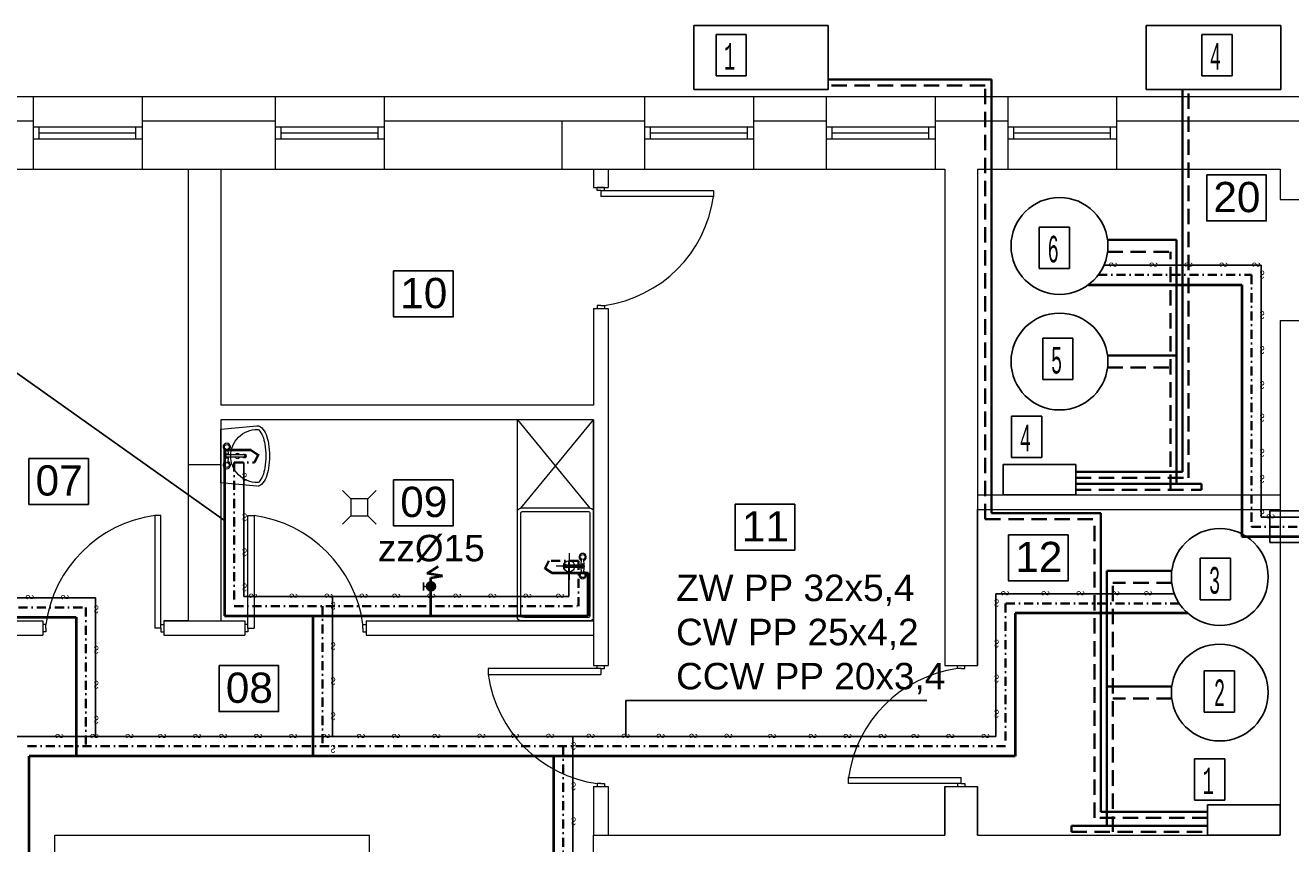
# Model space of a CAD drawing. Extents: x 280060 to 689961, y 120405 to 160329.
# Tile 39 of 85: x 657307 to 658353, y 154929 to 155605. Entities that reach past the tile are written whole.
import ezdxf

# ---------------------------------------------------------------- set-up
doc = ezdxf.new("R2010")
doc.units = 0
doc.header["$MEASUREMENT"] = 0
for name, pattern in [('ACAD_ISO02W100', [15, 12, -3]), ('DASHDOT', [1, 0.5, -0.25, 0, -0.25]), ('DASHED2', [9.525, 6.35, -3.175])]:
    doc.linetypes.add(name, pattern=pattern)
for name, color, linetype, lineweight in [('KAM-pro Biała Zarys', 7, 'CONTINUOUS', 9), ('KAM-pro C.C.W Wewnętrzna', 112, 'CONTINUOUS', 25), ('KAM-pro C.O. Powrót', 150, 'ACAD_ISO02W100', 35), ('KAM-pro C.O. Zasilenie', 1, 'CONTINUOUS', 35), ('KAM-pro C.W. Wewnętrzna', 1, 'DASHDOT', 35), ('KAM-pro Kocioł C.O.', 7, 'CONTINUOUS', 18), ('KAM-pro Opis Wodociąg Wewnętrzny', 160, 'CONTINUOUS', 40), ('KAM-pro Podkład Sanitarny', 253, 'CONTINUOUS', 25), ('KAM-pro Wodociąg Wewnętrzny', 150, 'CONTINUOUS', 40)]:
    doc.layers.add(name, color=color, linetype=linetype, lineweight=lineweight)
doc.styles.add('ARIAL', font='arial.ttf')
doc.styles.add('pomieszczenia', font='lucon.TTF', dxfattribs={"width": 0.8})

msp = doc.modelspace()

# ---------------------------------------------------------------- hatches: boundary and pattern name
at = {"layer": 'KAM-pro Kocioł C.O.', "lineweight": 25}
h = msp.add_hatch(color=256, dxfattribs=at)
h.dxf.hatch_style = 1
h.paths.add_polyline_path([(657646.2, 155142.4), (657646.2, 155140.8, 0.112809)])
h.paths.add_polyline_path([(657642.5, 155145.3), (657642.5, 155137.9, 0.34984), (657646.2, 155140.8), (657646.2, 155142.4, 0.34984)])
h.paths.add_polyline_path([(657639.8, 155144.1), (657639.8, 155141.6), (657642.5, 155141.6), (657642.5, 155145.3, 0.212872)])
h.paths.add_polyline_path([(657639.8, 155141.6), (657639.8, 155139.1, 0.212872), (657642.5, 155137.9), (657642.5, 155141.6)])
h.paths.add_polyline_path([(657638.8, 155141.6, 0.185027), (657639.8, 155139.1), (657639.8, 155141.6)])
h.paths.add_polyline_path([(657638.8, 155141.6), (657639.8, 155141.6), (657639.8, 155144.1, 0.185027)])

# ---------------------------------------------------------------- linework, layer by layer
at = {"layer": 'KAM-pro Biała Zarys', "lineweight": 25}
for p, q in [((657859.6, 155552), (657859.6, 155605)), ((657859.6, 155605), (657970.6, 155605)), ((657970.6, 155605), (657970.6, 155552)), ((658344.4, 155605), (658233.4, 155605)), ((658233.4, 155605), (658233.4, 155552)), ((658344.4, 155552), (658344.4, 155605)), ((657970.6, 155552), (657859.6, 155552)), ((658233.4, 155552), (658344.4, 155552)), ((658175.1, 155242.2), (658115.1, 155242.2)), ((658115.1, 155242.2), (658115.1, 155217.2)), ((658175.1, 155217.2), (658175.1, 155242.2)), ((658115.1, 155217.2), (658175.1, 155217.2)), ((658335.5, 155203.9), (658432.2, 155203.9)), ((658335.5, 155177.9), (658335.5, 155203.9)), ((658335.5, 155177.9), (658432.2, 155177.9)), ((658283.9, 154936.2), (658283.9, 154961.2)), ((658283.9, 154961.2), (658343.9, 154961.2)), ((658343.9, 154961.2), (658343.9, 154936.2)), ((658343.9, 154936.2), (658283.9, 154936.2))]:
    msp.add_line(p, q, dxfattribs=at)
for points in [[(658283.3, 155481.5), (658332.4, 155481.5), (658332.4, 155443.5), (658283.3, 155443.5)], [(657611.7, 155402.2), (657660.8, 155402.2), (657660.8, 155364.2), (657611.7, 155364.2)], [(657310.5, 155247.3), (657359.6, 155247.3), (657359.6, 155209.3), (657310.5, 155209.3)], [(657611.7, 155229.6), (657660.8, 155229.6), (657660.8, 155191.6), (657611.7, 155191.6)], [(657893.8, 155209.4), (657943, 155209.4), (657943, 155171.4), (657893.8, 155171.4)], [(658119.6, 155184.1), (658168.8, 155184.1), (658168.8, 155146.1), (658119.6, 155146.1)], [(657467.6, 155076.2), (657516.7, 155076.2), (657516.7, 155038.2), (657467.6, 155038.2)]]:
    msp.add_lwpolyline(points, close=True, dxfattribs=at)
for centre in [(658161.7, 155422.8), (658161.7, 155327.3), (658294.1, 155149.4), (658294.1, 155053.9)]:
    msp.add_circle(centre, 40, dxfattribs=at)
at = {"layer": 'KAM-pro C.C.W Wewnętrzna', "color": 210, "lineweight": 25, "ltscale": 2}
for p, q in [((658198.3, 155406.8), (658328.4, 155406.8)), ((658328.4, 155406.8), (658328.4, 155198.9)), ((657488.1, 155244), (657488.1, 155133.2)), ((658328.4, 155198.9), (658449.6, 155198.9)), ((657756.5, 155133.2), (657756.5, 155162.7)), ((657241.2, 155132.1), (657365.5, 155132.1)), ((657365.5, 155132.1), (657365.5, 155017.5)), ((657488.1, 155133.2), (657756.5, 155133.2)), ((657561.1, 155133.2), (657561.1, 155017.5)), ((658256.6, 155135.4), (658109.1, 155135.4)), ((658109.1, 155135.4), (658109.1, 155017.5)), ((658109.1, 155017.5), (657294.6, 155017.5)), ((657759.7, 155017.5), (657759.7, 154825))]:
    msp.add_line(p, q, dxfattribs=at)
at = {"layer": 'KAM-pro C.O. Powrót', "linetype": 'DASHED2', "ltscale": 2}
for p, q in [((658100.4, 155555.4), (657970.6, 155555.4)), ((658100.4, 155197.1), (658100.4, 155555.4)), ((658268.3, 155231.3), (658268.3, 155552)), ((658201.3, 155417.8), (658253.3, 155417.8)), ((658253.3, 155221.3), (658253.3, 155417.8)), ((658201.3, 155322.3), (658253.3, 155322.3)), ((658175.1, 155231.3), (658268.3, 155231.3)), ((658100.4, 155197.1), (658190.7, 155197.1)), ((658190.7, 154950.3), (658190.7, 155197.1)), ((658205.7, 154938.9), (658205.7, 155144.4)), ((658254.4, 155144.4), (658205.7, 155144.4)), ((658254.4, 155048.9), (658205.7, 155048.9)), ((658283.9, 154950.3), (658190.7, 154950.3))]:
    msp.add_line(p, q, dxfattribs=at)
at = {"layer": 'KAM-pro C.O. Powrót', "color": 6, "linetype": 'DASHED2', "ltscale": 2}
for p, q in [((658175.1, 155221.3), (658279, 155221.3)), ((658171.6, 154938.9), (658283.9, 154938.9))]:
    msp.add_line(p, q, dxfattribs=at)
at = {"layer": 'KAM-pro C.O. Zasilenie'}
for p, q in [((658105.4, 155560.4), (657970.6, 155560.4)), ((658105.4, 155202.1), (658105.4, 155560.4)), ((658263.3, 155236.3), (658263.3, 155552)), ((658201.3, 155427.8), (658258.3, 155427.8)), ((658258.3, 155226.3), (658258.3, 155427.8)), ((658201.3, 155332.3), (658258.3, 155332.3)), ((658175.1, 155236.3), (658263.3, 155236.3)), ((658105.4, 155202.1), (658195.7, 155202.1)), ((658195.7, 154955.3), (658195.7, 155202.1)), ((658200.7, 154943.9), (658200.7, 155154.4)), ((658254.4, 155154.4), (658200.7, 155154.4)), ((658254.4, 155058.9), (658200.7, 155058.9)), ((658283.9, 154955.3), (658195.7, 154955.3))]:
    msp.add_line(p, q, dxfattribs=at)
at = {"layer": 'KAM-pro C.O. Zasilenie', "color": 3}
for p, q in [((658175.1, 155226.3), (658279, 155226.3)), ((658279, 155226.3), (658279, 155221.3)), ((658171.6, 154943.9), (658283.9, 154943.9)), ((658171.6, 154943.9), (658171.6, 154938.9))]:
    msp.add_line(p, q, dxfattribs=at)
at = {"layer": 'KAM-pro C.W. Wewnętrzna', "ltscale": 15}
for p, q in [((658193.6, 155398.8), (658320.4, 155398.8)), ((658320.4, 155398.8), (658320.4, 155190.9)), ((657496.7, 155244), (657502.9, 155256.6)), ((657480.1, 155244), (657496.7, 155244)), ((657480.1, 155244), (657480.1, 155125.2)), ((658320.4, 155190.9), (658441.6, 155190.9)), ((657739.9, 155162.7), (657733.7, 155150.1)), ((657764.5, 155162.7), (657739.9, 155162.7)), ((657764.5, 155125.2), (657764.5, 155162.7)), ((657241.4, 155124.1), (657357.5, 155124.1)), ((657357.5, 155124.1), (657357.5, 155009.5)), ((657480.1, 155125.2), (657764.5, 155125.2)), ((657553.1, 155125.2), (657553.1, 155009.5)), ((658260.7, 155127.4), (658117.1, 155127.4)), ((658117.1, 155127.4), (658117.1, 155009.5)), ((658117.1, 155009.5), (657302.6, 155009.5)), ((657751.7, 155009.5), (657751.7, 154833))]:
    msp.add_line(p, q, dxfattribs=at)
at = {"layer": 'KAM-pro Kocioł C.O.', "lineweight": 25}
for p, q in [((657878.1, 155597.4), (657903, 155597.4)), ((657878.1, 155563.3), (657878.1, 155597.4)), ((657903, 155597.4), (657903, 155563.3)), ((658279.3, 155597.4), (658304.3, 155597.4)), ((658279.3, 155563.3), (658279.3, 155597.4)), ((658304.3, 155597.4), (658304.3, 155563.3)), ((657903, 155563.3), (657878.1, 155563.3)), ((658304.3, 155563.3), (658279.3, 155563.3)), ((658169.9, 155438.3), (658145, 155438.3)), ((658145, 155438.3), (658145, 155404.1)), ((658169.9, 155404.1), (658169.9, 155438.3)), ((658145, 155404.1), (658169.9, 155404.1)), ((658172.7, 155346.6), (658147.8, 155346.6)), ((658147.8, 155346.6), (658147.8, 155312.4)), ((658172.7, 155312.4), (658172.7, 155346.6)), ((658147.8, 155312.4), (658172.7, 155312.4)), ((658147, 155282.3), (658122, 155282.3)), ((658122, 155282.3), (658122, 155248.1)), ((658147, 155248.1), (658147, 155282.3)), ((658122, 155248.1), (658147, 155248.1)), ((658278, 155164.8), (658302.9, 155164.8)), ((658278, 155130.6), (658278, 155164.8)), ((658302.9, 155164.8), (658302.9, 155130.6)), ((657636.3, 155144.9), (657636.3, 155138.3)), ((657642.5, 155141.6), (657636.3, 155141.6)), ((658302.9, 155130.6), (658278, 155130.6)), ((658281.2, 155071.8), (658306.1, 155071.8)), ((658281.2, 155037.7), (658281.2, 155071.8)), ((658306.1, 155071.8), (658306.1, 155037.7)), ((658306.1, 155037.7), (658281.2, 155037.7)), ((658273.3, 154999.1), (658298.3, 154999.1)), ((658273.3, 154965), (658273.3, 154999.1)), ((658298.3, 154999.1), (658298.3, 154965)), ((658298.3, 154965), (658273.3, 154965))]:
    msp.add_line(p, q, dxfattribs=at)
msp.add_circle((657642.5, 155141.6), 3.71, dxfattribs=at)
at = {"layer": 'KAM-pro Opis Wodociąg Wewnętrzny', "color": 142, "lineweight": 25}
for p, q in [((657272.9, 155337.4), (657472.1, 155196.1)), ((657803.5, 155047.3), (658052, 155047.3)), ((657803.5, 155047.3), (657803.5, 155017.5))]:
    msp.add_line(p, q, dxfattribs=at)
at = {"layer": 'KAM-pro Podkład Sanitarny', "lineweight": 20, "ltscale": 13}
for p, q in [((657115.9, 155546.2), (657313.9, 155546.2)), ((657313.9, 155546.2), (657313.9, 155486.2)), ((657313.9, 155546.2), (657403.9, 155546.2)), ((657403.9, 155546.2), (657513.9, 155546.2)), ((657403.9, 155546.2), (657403.9, 155486.2)), ((657513.9, 155546.2), (657513.9, 155486.2)), ((657513.9, 155546.2), (657603.9, 155546.2)), ((657603.9, 155546.2), (657818.9, 155546.2)), ((657603.9, 155546.2), (657603.9, 155486.2)), ((657818.9, 155546.2), (657818.9, 155486.2)), ((657818.9, 155546.2), (657908.9, 155546.2)), ((657908.9, 155546.2), (657968.9, 155546.2)), ((657908.9, 155546.2), (657908.9, 155486.2)), ((657968.9, 155546.2), (657968.9, 155486.2)), ((657968.9, 155546.2), (658058.9, 155546.2)), ((658058.9, 155546.2), (658118.9, 155546.2)), ((658058.9, 155546.2), (658058.9, 155486.2)), ((658118.9, 155546.2), (658118.9, 155486.2)), ((658118.9, 155546.2), (658208.9, 155546.2)), ((658208.9, 155546.2), (658403.9, 155546.2)), ((658208.9, 155546.2), (658208.9, 155486.2)), ((657115.9, 155526.2), (657313.9, 155526.2)), ((657313.9, 155521.2), (657403.9, 155521.2)), ((657318.9, 155511.2), (657318.9, 155521.2)), ((657398.9, 155511.2), (657398.9, 155521.2)), ((657403.9, 155526.2), (657513.9, 155526.2)), ((657513.9, 155521.2), (657603.9, 155521.2)), ((657518.9, 155511.2), (657518.9, 155521.2)), ((657598.9, 155511.2), (657598.9, 155521.2)), ((657603.9, 155526.2), (657818.9, 155526.2)), ((657750.9, 155486.2), (657750.9, 155526.2)), ((657818.9, 155521.2), (657908.9, 155521.2)), ((657823.9, 155511.2), (657823.9, 155521.2)), ((657903.9, 155511.2), (657903.9, 155521.2)), ((657908.9, 155526.2), (657968.9, 155526.2)), ((657968.9, 155521.2), (658058.9, 155521.2)), ((657973.9, 155511.2), (657973.9, 155521.2)), ((658053.9, 155511.2), (658053.9, 155521.2)), ((658058.9, 155526.2), (658118.9, 155526.2)), ((658118.9, 155521.2), (658208.9, 155521.2)), ((658123.9, 155511.2), (658123.9, 155521.2)), ((658203.9, 155511.2), (658203.9, 155521.2)), ((658208.9, 155526.2), (658383.9, 155526.2)), ((657313.9, 155511.2), (657403.9, 155511.2)), ((657313.9, 155511.2), (657318.9, 155511.2)), ((657318.9, 155516.2), (657398.9, 155516.2)), ((657513.9, 155511.2), (657603.9, 155511.2)), ((657513.9, 155511.2), (657518.9, 155511.2)), ((657518.9, 155516.2), (657598.9, 155516.2)), ((657818.9, 155511.2), (657908.9, 155511.2)), ((657818.9, 155511.2), (657823.9, 155511.2)), ((657823.9, 155516.2), (657903.9, 155516.2)), ((657968.9, 155511.2), (658058.9, 155511.2)), ((657968.9, 155511.2), (657973.9, 155511.2)), ((657973.9, 155516.2), (658053.9, 155516.2)), ((658118.9, 155511.2), (658208.9, 155511.2)), ((658118.9, 155511.2), (658123.9, 155511.2)), ((658123.9, 155516.2), (658203.9, 155516.2)), ((657115.9, 155486.2), (657313.9, 155486.2)), ((657115.9, 155486.2), (657313.9, 155486.2)), ((657313.9, 155486.2), (657403.9, 155486.2)), ((657403.9, 155486.2), (657441.9, 155486.2)), ((657403.9, 155486.2), (657441.9, 155486.2)), ((657441.9, 155486.2), (657441.9, 155384.2)), ((657441.9, 155486.2), (657441.9, 155384.2)), ((657441.9, 155486.2), (657468.9, 155486.2)), ((657468.9, 155486.2), (657513.9, 155486.2)), ((657468.9, 155486.2), (657468.9, 155384.2)), ((657468.9, 155486.2), (657513.9, 155486.2)), ((657513.9, 155486.2), (657603.9, 155486.2)), ((657603.9, 155486.2), (657818.9, 155486.2)), ((657603.9, 155486.2), (657818.9, 155486.2)), ((657776.9, 155486.2), (657776.9, 155471.2)), ((657776.9, 155486.2), (657776.9, 155471.2)), ((657788.9, 155486.2), (657788.9, 155471.2)), ((657818.9, 155486.2), (657908.9, 155486.2)), ((657908.9, 155486.2), (657968.9, 155486.2)), ((657968.9, 155486.2), (658058.9, 155486.2)), ((658058.9, 155486.2), (658066.9, 155486.2)), ((658066.9, 155486.2), (658066.9, 155076.2)), ((658093.9, 155486.2), (658118.9, 155486.2)), ((658093.9, 155486.2), (658093.9, 155076.2)), ((658118.9, 155486.2), (658208.9, 155486.2)), ((658208.9, 155486.2), (658343.9, 155486.2)), ((658343.9, 155486.2), (658343.9, 155461.2)), ((658343.9, 155486.2), (658343.9, 155461.2)), ((657776.9, 155471.2), (657788.9, 155471.2)), ((657779.9, 155468.7), (657779.9, 155471.2)), ((657785.9, 155471.2), (657779.9, 155471.2)), ((657782.9, 155468.7), (657779.9, 155468.7)), ((657782.9, 155468.7), (657782.9, 155463.7)), ((657782.9, 155468.7), (657785.9, 155468.7)), ((657785.9, 155468.7), (657785.9, 155471.2)), ((657785.9, 155468.7), (657875.9, 155468.7)), ((657875.9, 155468.7), (657875.9, 155463.7)), ((657875.9, 155463.7), (657782.9, 155463.7)), ((658343.9, 155461.2), (658403.9, 155461.2)), ((657441.9, 155384.2), (657441.9, 155113.2)), ((657468.9, 155387.7), (657468.9, 155291.2)), ((657782.9, 155373.7), (657779.9, 155373.7)), ((657779.9, 155373.7), (657779.9, 155371.2)), ((657782.9, 155373.7), (657785.9, 155373.7)), ((657785.9, 155373.7), (657785.9, 155371.2)), ((657776.9, 155371.2), (657776.9, 155291.2)), ((657776.9, 155371.2), (657788.9, 155371.2)), ((657788.9, 155371.2), (657788.9, 155076.2)), ((658343.9, 155361.2), (658343.9, 154936.2)), ((658343.9, 155361.2), (658403.9, 155361.2)), ((657776.9, 155291.2), (657468.9, 155291.2)), ((657468.9, 155279.2), (657468.9, 155113.2)), ((657776.9, 155279.2), (657468.9, 155279.2)), ((657713.9, 155203.2), (657713.9, 155279.2)), ((657713.9, 155279.2), (657773.9, 155206.2)), ((657716.9, 155206.2), (657776.9, 155279.2)), ((657776.9, 155279.2), (657776.9, 155076.2)), ((657776.9, 155113.2), (657776.9, 155279.2)), ((657473, 155255), (657472.6, 155250.2)), ((657473, 155243.6), (657472.6, 155248.5)), ((657474.7, 155255), (657475.1, 155250.2)), ((657475.1, 155248.5), (657474.7, 155243.6)), ((657488.1, 155250.6), (657489, 155250.6)), ((657441.9, 155242.2), (657468.9, 155242.2)), ((657776.9, 155186.5), (657776.9, 155230.7)), ((657776.9, 155186.5), (657776.9, 155230.7)), ((657569.4, 155220.9), (657576.4, 155213.9)), ((657597.4, 155220.9), (657590.4, 155213.9)), ((658093.9, 155217.2), (658343.9, 155217.2)), ((657590.4, 155213.9), (657576.4, 155213.9)), ((657576.4, 155213.9), (657576.4, 155199.9)), ((657590.4, 155199.9), (657590.4, 155213.9)), ((657773.9, 155206.2), (657716.9, 155206.2)), ((658093.9, 155076.2), (658093.9, 155205.2)), ((658093.9, 155205.2), (658343.9, 155205.2)), ((657419.4, 155200.2), (657414.4, 155200.2)), ((657414.4, 155200.2), (657414.4, 155107.2)), ((657419.4, 155110.2), (657419.4, 155200.2)), ((657491.4, 155110.2), (657491.4, 155200.2)), ((657491.4, 155200.2), (657496.4, 155200.2)), ((657496.4, 155200.2), (657496.4, 155107.2)), ((657569.4, 155192.9), (657576.4, 155199.9)), ((657576.4, 155199.9), (657590.4, 155199.9)), ((657597.4, 155192.9), (657590.4, 155199.9)), ((657713.9, 155116.2), (657713.9, 155203.2)), ((657713.9, 155158.2), (657713.9, 155200.2)), ((657716.9, 155158.2), (657716.9, 155202.4)), ((657773.1, 155203.2), (657717.6, 155203.2)), ((657773.9, 155202.4), (657773.9, 155116.9)), ((657776.9, 155145.2), (657776.9, 155186.5)), ((657756.6, 155169.1), (657756.6, 155147)), ((657766.6, 155159.2), (657767, 155164.1)), ((657769.1, 155159.2), (657768.7, 155164.1)), ((657713.9, 155116.2), (657713.9, 155158.2)), ((657716.9, 155116.9), (657716.9, 155158.2)), ((657767.9, 155158.2), (657746, 155158.2)), ((657753.7, 155157.1), (657752.8, 155157.1)), ((657767, 155152.7), (657766.6, 155157.5)), ((657768.7, 155152.7), (657769.1, 155157.5)), ((657146.9, 155113.2), (657321.9, 155113.2)), ((657321.9, 155113.2), (657321.9, 155101.2)), ((657421.9, 155113.2), (657488.9, 155113.2)), ((657441.9, 155113.2), (657421.9, 155113.2)), ((657421.9, 155113.2), (657421.9, 155101.2)), ((657468.9, 155113.2), (657488.9, 155113.2)), ((657488.9, 155113.2), (657488.9, 155101.2)), ((657588.9, 155113.2), (657776.9, 155113.2)), ((657588.9, 155113.2), (657588.9, 155101.2)), ((657773.9, 155113.2), (657716.9, 155113.2)), ((657770.9, 155116.2), (657717.6, 155116.2)), ((657719.9, 155116.2), (657773.1, 155116.2)), ((657146.9, 155101.2), (657321.9, 155101.2)), ((657324.4, 155110.2), (657321.9, 155110.2)), ((657324.4, 155104.2), (657321.9, 155104.2)), ((657324.4, 155107.2), (657324.4, 155110.2)), ((657324.4, 155107.2), (657324.4, 155104.2)), ((657419.4, 155107.2), (657414.4, 155107.2)), ((657419.4, 155107.2), (657419.4, 155110.2)), ((657419.4, 155110.2), (657421.9, 155110.2)), ((657419.4, 155107.2), (657419.4, 155104.2)), ((657419.4, 155104.2), (657421.9, 155104.2)), ((657421.9, 155110.2), (657421.9, 155104.2)), ((657421.9, 155101.2), (657488.9, 155101.2)), ((657491.4, 155110.2), (657488.9, 155110.2)), ((657488.9, 155110.2), (657488.9, 155104.2)), ((657491.4, 155104.2), (657488.9, 155104.2)), ((657491.4, 155107.2), (657491.4, 155110.2)), ((657491.4, 155107.2), (657496.4, 155107.2)), ((657491.4, 155107.2), (657491.4, 155104.2)), ((657586.4, 155107.2), (657586.4, 155110.2)), ((657586.4, 155110.2), (657588.9, 155110.2)), ((657586.4, 155107.2), (657586.4, 155104.2)), ((657586.4, 155104.2), (657588.9, 155104.2)), ((657588.9, 155101.2), (657776.9, 155101.2)), ((657776.9, 155101.2), (657776.9, 155076.2)), ((657779.9, 155073.7), (657689.9, 155073.7)), ((657689.9, 155073.7), (657689.9, 155068.7)), ((657776.9, 155076.2), (657788.9, 155076.2)), ((657779.9, 155073.7), (657779.9, 155076.2)), ((657779.9, 155076.2), (657785.9, 155076.2)), ((657782.9, 155073.7), (657779.9, 155073.7)), ((657782.9, 155073.7), (657782.9, 155068.7)), ((657782.9, 155073.7), (657785.9, 155073.7)), ((657785.9, 155073.7), (657785.9, 155076.2)), ((658066.9, 155076.2), (658093.9, 155076.2)), ((658077.4, 155073.7), (658077.4, 155076.2)), ((658080.4, 155073.7), (658077.4, 155073.7)), ((658080.4, 155073.7), (658083.4, 155073.7)), ((658083.4, 155073.7), (658083.4, 155076.2)), ((657689.9, 155068.7), (657782.9, 155068.7)), ((657776.9, 154976.2), (657776.9, 154936.2)), ((657776.9, 154976.2), (657788.9, 154976.2)), ((657782.9, 154978.7), (657779.9, 154978.7)), ((657779.9, 154978.7), (657779.9, 154976.2)), ((657782.9, 154978.7), (657785.9, 154978.7)), ((657785.9, 154978.7), (657785.9, 154976.2)), ((657788.9, 154976.2), (657788.9, 154936.2)), ((657987.4, 154978.7), (657987.4, 154983.7)), ((657987.4, 154983.7), (658080.4, 154983.7)), ((658077.4, 154978.7), (657987.4, 154978.7)), ((658066.9, 154976.2), (658066.9, 154936.2)), ((658066.9, 154936.2), (658066.9, 154976.2)), ((658066.9, 154976.2), (658093.9, 154976.2)), ((658080.4, 154978.7), (658077.4, 154978.7)), ((658077.4, 154978.7), (658077.4, 154976.2)), ((658077.4, 154976.2), (658083.4, 154976.2)), ((658080.4, 154978.7), (658080.4, 154983.7)), ((658080.4, 154978.7), (658083.4, 154978.7)), ((658083.4, 154978.7), (658083.4, 154976.2)), ((658093.9, 154976.2), (658093.9, 154936.2)), ((658093.9, 154936.2), (658093.9, 154976.2)), ((657331.9, 154936.2), (657441.9, 154936.2)), ((657331.9, 154868.2), (657331.9, 154936.2)), ((657441.9, 154936.2), (657468.9, 154936.2)), ((657468.9, 154936.2), (657591.9, 154936.2)), ((657591.9, 154868.2), (657591.9, 154936.2)), ((657776.9, 154936.2), (658066.9, 154936.2)), ((657776.9, 154868.2), (657776.9, 154936.2)), ((658093.9, 154936.2), (658343.9, 154936.2))]:
    msp.add_line(p, q, dxfattribs=at)
for points in [[(657498.8, 155224.3), (657468.9, 155227.1), (657468.9, 155271.5), (657498.8, 155274.3, -0.022809), (657499.2, 155274.3, -0.203453), (657502.5, 155272.9, -0.097163), (657506.3, 155267, -0.054131), (657508.4, 155259.5, -0.041072), (657509.2, 155249.3, -0.041072), (657508.4, 155239.1, -0.054131), (657506.3, 155231.6, -0.097163), (657502.5, 155225.7, -0.203453), (657499.2, 155224.3, -0.203453)], [(657499.1, 155271.3, -0.022809), (657499.2, 155271.3, -0.203453), (657500.3, 155270.9, -0.097163), (657503.5, 155265.9, -0.054131), (657505.4, 155259, -0.041072), (657506.2, 155249.3, -0.041072), (657505.4, 155239.6, -0.054131), (657503.5, 155232.7, -0.097163), (657500.3, 155227.8, -0.203453), (657499.2, 155227.3, -0.098491), (657490.8, 155229, -0.098491), (657483.7, 155233.7, -0.098491), (657478.9, 155240.9, -0.098491), (657477.2, 155249.3, -0.098491), (657478.9, 155257.7, -0.098491), (657483.7, 155264.9, -0.098491), (657490.8, 155269.6, -0.098491), (657499.2, 155271.3)], [(657488.4, 155250.1, 0.104546), (657488.1, 155250.2), (657473.9, 155250.2, 1), (657473.9, 155248.5), (657488.1, 155248.5, 0.104546), (657488.4, 155248.5)], [(657488.5, 155250.5, 0.104546), (657488.1, 155250.6, 0.104546), (657487.6, 155250.5, 0.100796), (657487.2, 155250.2)], [(657487.2, 155248.5, 0.009141), (657487.2, 155248.4, 0.100796), (657487.6, 155248.1, 0.104546), (657488.1, 155248.1, 0.104546), (657488.5, 155248.1)], [(657488.1, 155248.1), (657489, 155248.1, 0.104546), (657489.4, 155248.1, 0.100796), (657489.8, 155248.4, 0.095911), (657490, 155248.8, 0.09272), (657490.1, 155249.3, 0.09272), (657490, 155249.8, 0.095911), (657489.8, 155250.2, 0.100796), (657489.4, 155250.5)], [(657489.2, 155249.3, 0.09272), (657489.2, 155249.8, 0.095911), (657488.9, 155250.2, 0.100796), (657488.5, 155250.5)], [(657488.5, 155248.1, 0.100796), (657488.9, 155248.4, 0.095911), (657489.2, 155248.8)], [(657753.7, 155159.6), (657752.8, 155159.6, 0.104546), (657752.3, 155159.5, 0.100796), (657752, 155159.2, 0.095911), (657751.7, 155158.8, 0.09272), (657751.6, 155158.4, 0.09272), (657751.7, 155157.9, 0.095911), (657752, 155157.5, 0.100796), (657752.3, 155157.2)], [(657752.5, 155158.4, 0.09272), (657752.6, 155157.9, 0.095911), (657752.8, 155157.5, 0.100796), (657753.2, 155157.2)], [(657753.2, 155159.5, 0.100796), (657752.8, 155159.2, 0.095911), (657752.6, 155158.8)], [(657754.5, 155159.2, 0.009141), (657754.5, 155159.2, 0.100796), (657754.1, 155159.5, 0.104546), (657753.7, 155159.6, 0.104546), (657753.2, 155159.5)], [(657753.2, 155157.2, 0.104546), (657753.7, 155157.1, 0.104546), (657754.1, 155157.2, 0.100796), (657754.5, 155157.5)], [(657753.4, 155157.6, 0.104546), (657753.7, 155157.5), (657767.9, 155157.5, 1), (657767.9, 155159.2), (657753.7, 155159.2, 0.104546), (657753.4, 155159.1)]]:
    msp.add_lwpolyline(points, format="xyb", dxfattribs=at)
for centre, radius in [((657473.9, 155256.8), 2), ((657473.9, 155241.8), 2), ((657767.9, 155165.9), 2), ((657756.6, 155158.2), 4.65), ((657767.9, 155150.9), 2)]:
    msp.add_circle(centre, radius, dxfattribs=at)
for centre, radius, start, end in [((657771.3, 155478.3), 105.6, 277.942, 352.058), ((657473.9, 155256.8), 3, 288.4795, 251.5205), ((657473.9, 155249.3), 1.5, 34.5181, 325.4819), ((657482.7, 155249.3), 2, 25.1507, 154.8493), ((657482.7, 155249.3), 2, 205.1507, 334.8493), ((657488.2, 155249.3), 1.25, 136.8965, 138.9915), ((657488, 155249.4), 0.778, 43.1035, 66.1265), ((657488, 155249.2), 0.778, 293.8735, 316.8965), ((657488, 155249.3), 0.848, 21.1894, 43.1035), ((657488, 155249.3), 0.848, 316.8965, 338.8106), ((657487.9, 155249.3), 0.934, 0, 21.1894), ((657487.9, 155249.3), 0.934, 338.8106, 0), ((657489, 155249.5), 1.1, 66.1265, 90), ((657487.9, 155249.3), 1.33, 338.8106, 0), ((657473.9, 155241.8), 3, 108.4795, 71.5205), ((657429, 155095.6), 105.6, 97.942, 172.058), ((657481.8, 155095.6), 105.6, 7.942, 82.058), ((657767.9, 155165.9), 3, 288.4795, 251.5205), ((657752.8, 155158.2), 1.1, 246.1265, 270), ((657753.8, 155158.4), 1.33, 158.8106, 180), ((657753.8, 155158.4), 0.934, 158.8106, 180), ((657753.8, 155158.4), 0.934, 180, 201.1894), ((657753.8, 155158.4), 0.848, 136.8965, 158.8106), ((657753.8, 155158.3), 0.848, 201.1894, 223.1035), ((657753.7, 155158.4), 0.778, 113.8735, 136.8965), ((657753.7, 155158.3), 0.778, 223.1035, 246.1265), ((657753.6, 155158.3), 1.25, 316.8965, 318.9915), ((657767.9, 155150.9), 3, 108.4795, 71.5205), ((657767.9, 155158.4), 1.5, 214.5181, 145.4819), ((658092, 154969.1), 105.6, 97.942, 172.058), ((657794.5, 155083.3), 105.6, 187.942, 262.058)]:
    msp.add_arc(centre, radius, start, end, dxfattribs=at)
at = {"layer": 'KAM-pro Podkład Sanitarny', "lineweight": 20, "ltscale": 13, "extrusion": (0, 0, -1)}
for centre, radius, start, end in [((-657716.9, 155203.2), 3, 0, 90), ((-657773.9, 155203.2), 3, 90, 180), ((-657717.6, 155202.4), 0.75, 0, 90), ((-657773.1, 155202.4), 0.75, 90, 180), ((-657716.9, 155116.2), 3, 270, 0), ((-657717.6, 155116.9), 0.75, 270, 0), ((-657773.1, 155116.9), 0.75, 180, 270), ((-657773.9, 155116.2), 3, 180, 270)]:
    msp.add_arc(centre, radius, start, end, dxfattribs=at)
at = {"layer": 'KAM-pro Wodociąg Wewnętrzny'}
for p, q in [((658185.6, 155390.8), (658312.4, 155390.8)), ((658312.4, 155390.8), (658312.4, 155182.9)), ((657494.1, 155254), (657472.1, 155254)), ((657472.1, 155254), (657472.1, 155117.2)), ((657494.1, 155254), (657499.8, 155250.3)), ((658312.4, 155182.9), (658433.6, 155182.9)), ((657639.5, 155152.2), (657648.5, 155157.9)), ((657742.4, 155152.7), (657736.8, 155156.4)), ((657742.4, 155152.7), (657772.5, 155152.7)), ((657772.5, 155117.2), (657772.5, 155152.7)), ((657652, 155150.4), (657639.5, 155152.2)), ((657642.5, 155148.6), (657652, 155150.4)), ((657642.5, 155117.2), (657642.5, 155148.6)), ((657231.4, 155116.1), (657349.5, 155116.1)), ((657349.5, 155116.1), (657349.5, 155001.5)), ((657472.1, 155117.2), (657772.5, 155117.2)), ((657545.1, 155117.2), (657545.1, 155001.5)), ((658267.7, 155119.4), (658125.1, 155119.4)), ((658125.1, 155119.4), (658125.1, 155001.5)), ((658125.1, 155001.5), (657310.6, 155001.5)), ((657310.6, 154857.4), (657310.6, 155001.5)), ((657743.7, 155001.5), (657743.7, 153456.4))]:
    msp.add_line(p, q, dxfattribs=at)

# ---------------------------------------------------------------- texts
at = {"layer": 'KAM-pro Biała Zarys', "lineweight": 25, "char_height": 25, "width": 31.17, "attachment_point": 1, "style": 'ARIAL'}
for s, insert in [('20', (658288.8, 155475.7)), ('10', (657617.2, 155396.4)), ('07', (657316, 155241.6)), ('09', (657617.2, 155223.9)), ('11', (657899.4, 155203.7)), ('12', (658125.2, 155178.4)), ('08', (657473.1, 155070.4))]:
    msp.add_mtext(s, dxfattribs=dict(at, insert=insert))
at = {"layer": 'KAM-pro C.C.W Wewnętrzna', "color": 131, "text_generation_flag": 2, "width": 0.7}
for rotation, p in [(270, (658202.7, 155405.2)), (270, (658236.1, 155405.2)), (270, (658265, 155405.2)), (270, (658293.9, 155405.2)), (270, (658320.9, 155405.2)), (180, (658326.9, 155402.4)), (180, (658326.9, 155369)), (180, (658326.9, 155340.1)), (180, (658326.9, 155311.2)), (180, (658326.9, 155284.2)), (180, (658326.9, 155255.2)), (180, (657486.5, 155235.3)), (180, (658326.9, 155233.7)), (180, (658326.9, 155204.8)), (180, (657486.5, 155201.9)), (270, (658332.8, 155197.3)), (180, (657486.5, 155173)), (180, (657486.5, 155144)), (270, (657307.9, 155130.6)), (270, (657336.9, 155130.6)), (270, (657492.4, 155131.7)), (270, (657525.8, 155131.7)), (270, (657554.8, 155131.7)), (270, (657583.7, 155131.7)), (270, (657610.7, 155131.7)), (270, (657639.6, 155131.7)), (270, (657661.1, 155131.7)), (270, (657690, 155131.7)), (270, (657719, 155131.7)), (270, (657746, 155131.7)), (270, (658113.5, 155133.8)), (270, (658146.9, 155133.8)), (270, (658175.8, 155133.8)), (270, (658204.7, 155133.8)), (270, (658231.7, 155133.8)), (180, (657364, 155125.9)), (180, (657559.6, 155128.8)), (180, (658107.6, 155131)), (180, (657364, 155092.5)), (180, (657559.6, 155095.4)), (180, (658107.6, 155097.6)), (180, (657364, 155063.6)), (180, (657559.6, 155066.5)), (180, (658107.6, 155068.7)), (180, (657559.6, 155037.6)), (180, (658107.6, 155039.7)), (180, (657364, 155034.7)), (270, (657332.4, 155015.9)), (270, (657361.3, 155015.9)), (270, (657390.3, 155015.9)), (270, (657417.3, 155015.9)), (270, (657446.2, 155015.9)), (270, (657467.7, 155015.9)), (270, (657496.6, 155015.9)), (270, (657525.5, 155015.9)), (270, (657552.5, 155015.9)), (270, (657581.5, 155015.9)), (270, (657610.4, 155015.9)), (270, (657643.8, 155015.9)), (270, (657681, 155016)), (270, (657708.8, 155016)), (270, (657737.8, 155016)), (270, (657771.2, 155016)), (270, (657800.1, 155016)), (270, (657829, 155016)), (270, (657856, 155016)), (270, (657885, 155016)), (270, (657921.1, 155015.9)), (270, (657954.5, 155015.9)), (270, (657983.4, 155015.9)), (270, (658012.4, 155015.9)), (270, (658039.4, 155015.9)), (270, (658068.3, 155015.9)), (270, (658097.3, 155015.9)), (180, (657559.6, 155010.6)), (180, (657758.2, 155013.1)), (180, (657758.2, 154979.7)), (180, (657758.2, 154950.8))]:
    msp.add_text('S', height=6.46, rotation=rotation, dxfattribs=at).set_placement(p)
at = {"layer": 'KAM-pro Kocioł C.O.', "lineweight": 25, "style": 'pomieszczenia', "width": 0.5}
for s, p in [('1', (657884.5, 155568.3)), ('4', (658285.8, 155568.3)), ('6', (658151.8, 155409.2)), ('5', (658154.6, 155317.4)), ('4', (658128.9, 155253.2)), ('3', (658285.1, 155135.6)), ('2', (658289.2, 155042.7)), ('1', (658279.8, 154970))]:
    msp.add_text(s, height=22, dxfattribs=at).set_placement(p)
at = {"layer": 'KAM-pro Opis Wodociąg Wewnętrzny', "color": 142, "lineweight": 25, "style": 'ARIAL'}
msp.add_text('zz%%C15', height=21.87, dxfattribs=at).set_placement((657598.7, 155162.3))
at = {"layer": 'KAM-pro Opis Wodociąg Wewnętrzny', "color": 142, "lineweight": 25, "insert": (657845, 155101.9), "char_height": 21.87, "width": 239.454, "attachment_point": 4, "style": 'ARIAL'}
msp.add_mtext('ZW PP 32x5,4\\PCW PP 25x4,2\\PCCW PP 20x3,4', dxfattribs=at)

doc.saveas('drawing.dxf')
